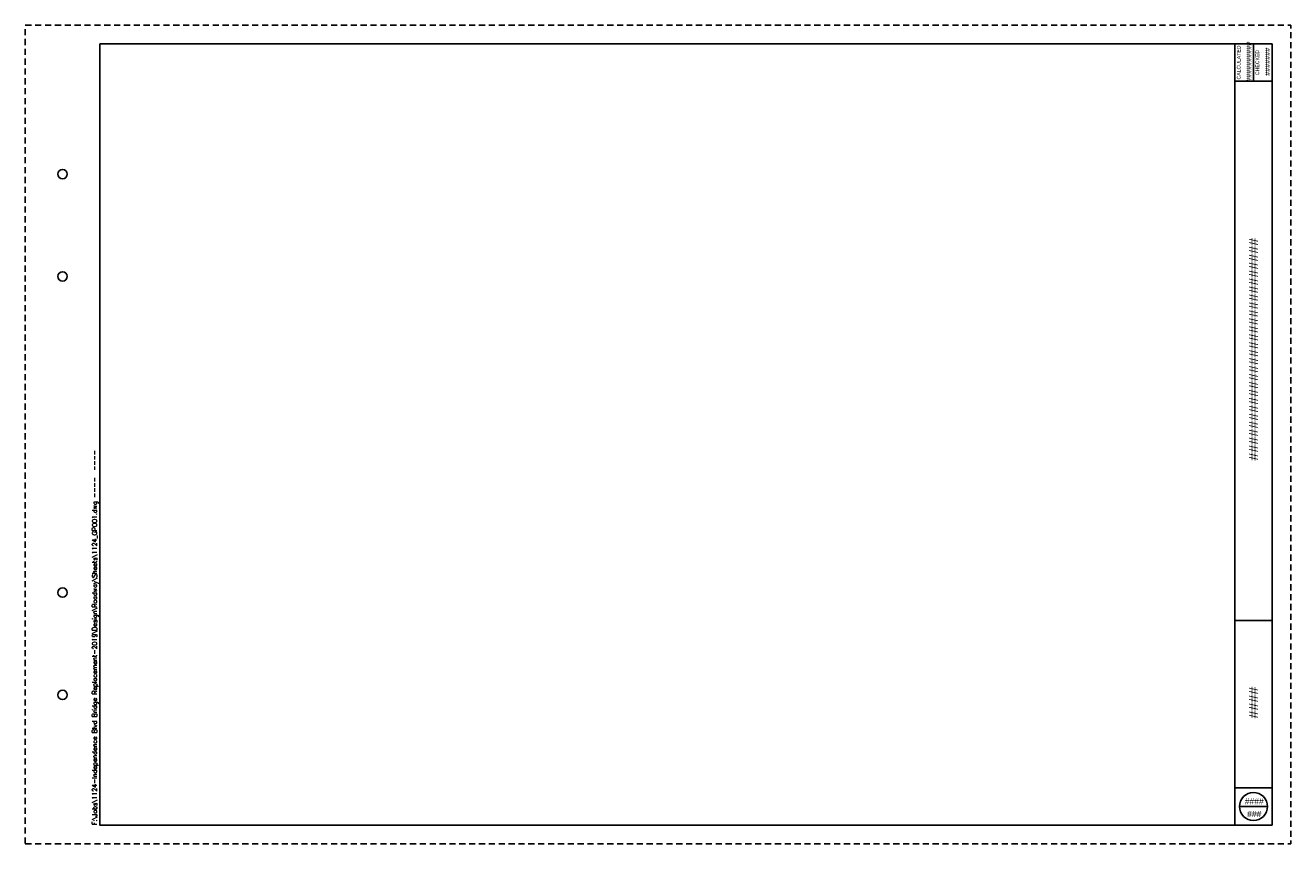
# Paper-space layout 'Layout1' of a CAD drawing. Header units: feet. Extents: x 0 to 34, y 0 to 22.
import ezdxf
from ezdxf.enums import TextEntityAlignment as Align

# ---------------------------------------------------------------- set-up
doc = ezdxf.new("R2010")
doc.units = ezdxf.units.FT
doc.header["$MEASUREMENT"] = 0
doc.linetypes.add('OhDOT_USTN3', pattern=[0.22, 0.165, -0.055])
doc.layers.add('0_Mview', color=7, linetype='Continuous', plot=False)
for name, color, linetype in [('SH_Border', 7, 'Continuous'), ('SH_Cut_Line', 7, 'OhDOT_USTN3'), ('SH_Data', 7, 'Continuous')]:
    doc.layers.add(name, color=color, linetype=linetype)
doc.styles.add('DwgStamp', font='romans.shx')
doc.styles.add('Font 70-Main Title', font='txt', dxfattribs={"width": 1.15, "height": 0.25})
doc.styles.add('Straight-Normal', font='font30.shx', dxfattribs={"height": 0.14})
doc.styles.add('Straight-Sub Title', font='font30.shx', dxfattribs={"height": 0.17})

# ---------------------------------------------------------------- blocks, each defined once
blk = doc.blocks.new('BLKWO')
at = {"layer": 'SH_Border', "color": 7, "linetype": 'Continuous'}
for p, q in [((32.5, 0.5), (32.5, 21.5)), ((33, 21.5), (33, 20.5)), ((32.5, 20.5), (33.5, 20.5)), ((32.5, 6), (33.5, 6)), ((32.5, 1.5), (33.5, 1.5))]:
    blk.add_line(p, q, dxfattribs=at)
at = {"layer": 'SH_Border', "color": 7, "linetype": 'Continuous', "flags": 128}
blk.add_lwpolyline([(2, 21.5), (33.5, 21.5), (33.5, 0.5), (2, 0.5), (2, 21.5)], close=True, dxfattribs=at)
at = {"layer": 'SH_Border', "color": 7, "linetype": 'Continuous'}
for centre in [(1, 18), (1, 15.25), (1, 6.75), (1, 4)]:
    blk.add_circle(centre, 0.125, dxfattribs=at)
at = {"layer": 'SH_Cut_Line', "color": 7, "linetype": 'OhDOT_USTN3', "flags": 128}
blk.add_lwpolyline([(0, 0), (34, 0), (34, 22), (0, 22), (0, 0)], close=True, dxfattribs=at)
at = {"layer": 'SH_Data', "color": 7, "linetype": 'Continuous'}
blk.add_line((32.625, 1), (33.375, 1), dxfattribs=at)
blk.add_circle((33, 1), 0.375, dxfattribs=at)
at = {"layer": 'SH_Border', "color": 7, "linetype": 'Continuous', "style": 'DwgStamp'}
blk.add_text('F:\\Jobs\\1124-Independence Blvd Bridge Replacement-2019\\Design\\Roadway\\Sheets\\1124_GP001.dwg ----  ----', height=0.125, rotation=90, dxfattribs=at).set_placement((1.925, 0.5))
at = {"layer": 'SH_Data', "color": 7, "linetype": 'Continuous', "style": 'Straight-Normal'}
for s, p in [('CALCULATED', (32.553, 21)), ('CHECKED', (33.053, 21))]:
    blk.add_text(s, height=0.1, rotation=90, dxfattribs=at).set_placement(p, align=Align.TOP_CENTER)
at = {"layer": 'SH_Data', "style": 'Straight-Normal'}
for tag, p in [('CALCULATED', (32.989, 21.02)), ('CHECKED', (33.489, 21.02))]:
    blk.add_attdef(tag, text='', height=0.14, rotation=90, dxfattribs=at).set_placement(p, align=Align.BOTTOM_CENTER)
at = {"layer": 'SH_Data', "style": 'Font 70-Main Title', "width": 1.15}
blk.add_attdef('TITLEAREA2M', text='', height=0.25, rotation=90, dxfattribs=at).set_placement((33, 13.292), align=Align.MIDDLE_CENTER)
at = {"layer": 'SH_Data', "style": 'Font 70-Main Title', "width": 1.15, "flags": 8}
blk.add_attdef('PROJECT_NAME', text='', height=0.25, rotation=90, dxfattribs=at).set_placement((33, 3.792), align=Align.MIDDLE_CENTER)
at = {"layer": 'SH_Data', "style": 'Straight-Sub Title'}
for tag, p in [('SHEETNO', (33.02, 1.003)), ('SHEETTOTAL', (33.02, 0.663))]:
    blk.add_attdef(tag, text='', height=0.17, dxfattribs=at).set_placement(p, align=Align.BOTTOM_CENTER)

psp = doc.layouts.get("Layout1")

# ---------------------------------------------------------------- block references
at = {"layer": '0_Mview'}
ref = psp.add_blockref('BLKWO', (0, 0), dxfattribs=at)
ref.add_attrib('CHECKED', '#######', dxfattribs={"layer": 'SH_Data', "height": 0.14, "rotation": 90, "style": 'Straight-Normal'}).set_placement((33.489, 21.02), align=Align.BOTTOM_CENTER)
ref.add_attrib('CALCULATED', '##########', dxfattribs={"layer": 'SH_Data', "height": 0.14, "rotation": 90, "style": 'Straight-Normal'}).set_placement((32.989, 21.02), align=Align.BOTTOM_CENTER)
ref.add_attrib('TITLEAREA2M', '############################', dxfattribs={"layer": 'SH_Data', "height": 0.25, "rotation": 90, "style": 'Font 70-Main Title', "width": 1.15}).set_placement((33, 13.292), align=Align.MIDDLE_CENTER)
ref.add_attrib('SHEETTOTAL', '###', dxfattribs={"layer": 'SH_Data', "height": 0.17, "style": 'Straight-Sub Title'}).set_placement((33.02, 0.663), align=Align.BOTTOM_CENTER)
ref.add_attrib('SHEETNO', '####', dxfattribs={"layer": 'SH_Data', "height": 0.17, "style": 'Straight-Sub Title'}).set_placement((33.02, 1.003), align=Align.BOTTOM_CENTER)
ref.add_attrib('PROJECT_NAME', '####', dxfattribs={"layer": 'SH_Data', "height": 0.25, "rotation": 90, "style": 'Font 70-Main Title', "width": 1.15}).set_placement((33, 3.792), align=Align.MIDDLE_CENTER)

doc.saveas('drawing.dxf')
